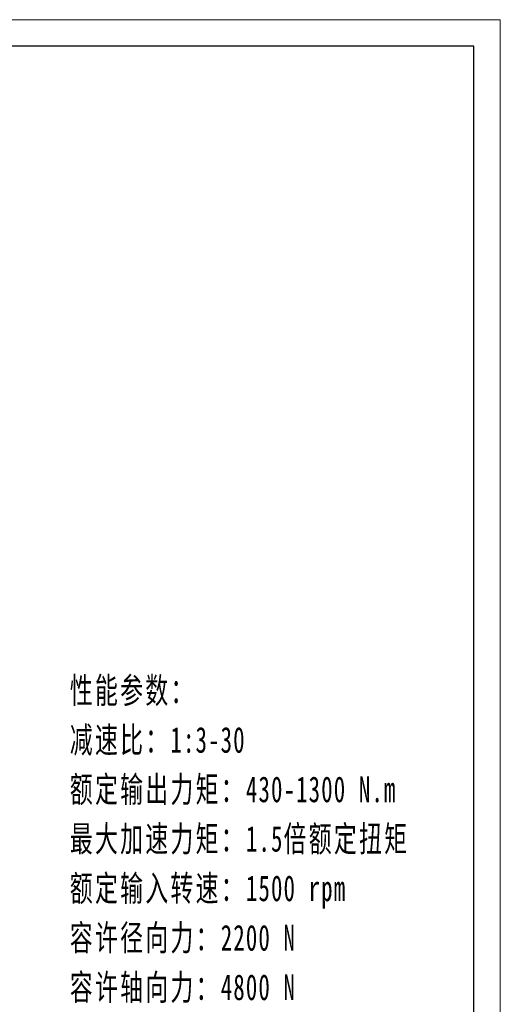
# Model space of a CAD drawing. Header units: millimetres. Extents: x -47 to 1256, y -34 to 883.
# Tile 8 of 8: x 976 to 1256, y 310 to 883. Entities that reach past the tile are written whole.
import ezdxf

# ---------------------------------------------------------------- set-up
doc = ezdxf.new("R2010")
doc.units = ezdxf.units.MM
doc.layers.add('图框_外框线', color=7, linetype='Continuous', lineweight=18)
doc.layers.add('尺寸线层', color=3, linetype='Continuous', lineweight=18)
doc.styles.add('标准', font='txt', dxfattribs={"width": 0.667})

msp = doc.modelspace()

# ---------------------------------------------------------------- linework, layer by layer
at = {"layer": '图框_外框线', "color": 3}
msp.add_lwpolyline([(-40.94422, -34.00902), (1255.65443, -34.00902), (1255.65443, 882.87146), (-40.94422, 882.87146)], close=True, dxfattribs=at)
at = {"layer": '图框_外框线', "color": 3, "lineweight": 25}
msp.add_lwpolyline([(36.23428, -18.57332), (1240.21873, -18.57332), (1240.21873, 867.43576), (36.23428, 867.43576)], close=True, dxfattribs=at)

# ---------------------------------------------------------------- texts
at = {"layer": '尺寸线层', "insert": (1005.33203, 500.37522), "char_height": 11.907, "width": 230.0083004, "attachment_point": 1, "line_spacing_factor": 1.15057, "style": '标准'}
msp.add_mtext('{\\fNSimSun|b0|i0|c134|p49;\\H1.25976x;\\W0.65;\\T1.1;性能参数：\\H0.7938x;\\W0.667;\\T1;\\P\\H1.25976x;\\W0.65;\\T1.1;减速比：1:3-30\\H0.7938x;\\W0.667;\\T1;\\P\\H1.25976x;\\W0.65;\\T1.1;额定输出力矩：430-1300 N.m\\H0.7938x;\\W0.667;\\T1;\\P\\H1.25976x;\\W0.65;\\T1.1;最大加速力矩：1.5倍额定扭矩\\H0.7938x;\\W0.667;\\T1;\\P\\H1.25976x;\\W0.65;\\T1.1;额定输入转速：1500 rpm\\H0.7938x;\\W0.667;\\T1;\\P\\H1.25976x;\\W0.65;\\T1.1;容许径向力：2200 N\\H0.7938x;\\W0.667;\\T1;\\P\\H1.25976x;\\W0.65;\\T1.1;容许轴向力：4800 N\\H0.7938x;\\W0.667;\\T1;\\P\\H1.25976x;\\W0.65;\\T1.1;回程间隙：≤10 arcmin\\H0.7938x;\\W0.667;\\T1;\\P\\H1.25976x;\\W0.65;\\T1.1;使用寿命：＞20000 h\\H0.7938x;\\W0.667;\\T1;\\P\\H1.25976x;\\W0.65;\\T1.1;使用温度：-10℃~80℃}', dxfattribs=at)

doc.saveas('drawing.dxf')
